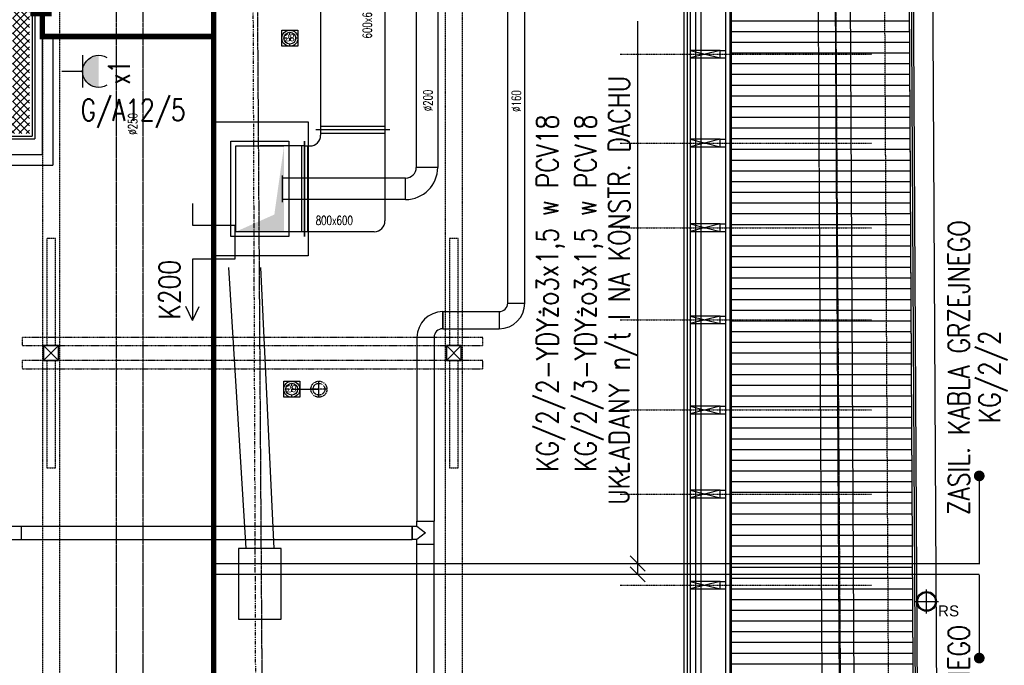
# Model space of a CAD drawing. Header units: inches. Extents: x -145354 to -97635, y 38777 to 78670.
# Tile 186 of 231: x -139181 to -138262, y 68353 to 68956. Entities that reach past the tile are written whole.
import ezdxf
from ezdxf.enums import TextEntityAlignment as Align

# ---------------------------------------------------------------- set-up
doc = ezdxf.new("R2010")
doc.units = ezdxf.units.IN
doc.header["$MEASUREMENT"] = 0
for name, pattern in [('00-inst$0$DASHDOT', [1, 0.5, -0.25, 0, -0.25]), ('CENTER', [2, 1.25, -0.25, 0.25, -0.25]), ('DASHDOT', [1, 0.5, -0.25, 0, -0.25]), ('DASHED', [0.75, 0.5, -0.25]), ('DASHED2', [0.375, 0.25, -0.125]), ('HIDDEN', [0.375, 0.25, -0.125])]:
    doc.linetypes.add(name, pattern=pattern)
doc.layers.get('0').update_dxf_attribs({"color": 101})
for name, color, linetype in [('E35', 6, 'Continuous'), ('E50', 3, 'Continuous'), ('E50_kor', 3, 'Continuous'), ('Ins-kan', 54, 'Continuous'), ('Ins-went', 141, 'Continuous'), ('Ins-wod', 152, 'Continuous'), ('Ins-wod-opis', 155, 'Continuous'), ('Os-osie glowne', 8, 'CENTER'), ('piony_K_nr', 240, 'Continuous'), ('Pos-drewno', 22, 'Continuous'), ('Sc-drewno', 22, 'Continuous'), ('Sc-gk', 120, 'Continuous'), ('Sc-gk-hatch', 8, 'Continuous'), ('Sc-izolacja term-obrys', 132, 'Continuous'), ('Sc-izolacja term-styropian', 151, 'STYROPIAN-KA'), ('Sc-silikat', 61, 'Continuous'), ('W-idok', 9, 'Continuous'), ('W-idok kominy', 243, 'Continuous'), ('W-idok nad', 5, 'DASHED2'), ('W-otwor-strop', 126, 'Continuous'), ('wiezba_istn', 135, 'Continuous')]:
    doc.layers.add(name, color=color, linetype=linetype)
doc.layers.add('ha_sc_proj', color=251, linetype='Continuous', lineweight=13)
doc.styles.add('ROMANS', font='romans', dxfattribs={"width": 0.85})
doc.styles.add('tab-bud$0$ROMANS', font='romans', dxfattribs={"width": 0.7})
doc.styles.add('TYTUL2', font='ARIAL.TTF')
doc.linetypes.add('BATTING', pattern='A,0.0001,-0.1,[134,ltypeshp.shx,S=0.1,R=0,X=-0.1,Y=0],-0.2,[134,ltypeshp.shx,S=0.1,R=180,X=0.1,Y=0],-0.1', length=0.4001)
doc.linetypes.add('STYROPIAN-KA', pattern='A,0.0001,-0.1,[135,ltypeshp.shx,S=0.1,R=0,X=-0.1,Y=0],0,[135,ltypeshp.shx,S=0.1,R=180,X=0.1,Y=0],-0.1', length=0.2001)

# ---------------------------------------------------------------- blocks, each defined once
blk = doc.blocks.new('g2')
at = {"layer": 'E35'}
blk.add_line((15, 19.27), (-15, 19.27), dxfattribs=at)
blk.add_arc((0, 34.27), 15, 150, 30, dxfattribs=at)
at = {"layer": 'E50'}
blk.add_line((0, 19.27), (0, 0), dxfattribs=at)
blk = doc.blocks.new('rura_spustowa')
at = {"layer": 'Ins-wod', "linetype": 'Continuous'}
for p, q in [((0, -11.25), (0, 11.25)), ((-11.25, 0), (11.25, 0))]:
    blk.add_line(p, q, dxfattribs=at)
at = {"layer": 'Ins-wod', "linetype": 'Continuous', "ltscale": 25}
for radius in [9.25, 8.25]:
    blk.add_circle((0, 0), radius, dxfattribs=at)
blk = doc.blocks.new('_gslkflhklgj')
at = {"linetype": '00-inst$0$DASHDOT', "ltscale": 5}
for p, q in [((7.5, 0), (-7.5, 0)), ((0, -7.5), (0, 7.5))]:
    blk.add_line(p, q, dxfattribs=at)
for radius in [7.5, 5.5]:
    blk.add_circle((0, 0), radius)

msp = doc.modelspace()

# ---------------------------------------------------------------- hatches: boundary and pattern name
at = {"layer": 'E35'}
msp.add_hatch(color=256, dxfattribs=at).paths.add_polyline_path([(-139107.27, 68892.46, -1), (-139107.27, 68922.46)])
at = {"layer": 'ha_sc_proj', "linetype": 'Continuous', "ltscale": 10}
h = msp.add_hatch(dxfattribs=at)
h.set_pattern_fill('ANSI37', color=256, scale=40, style=0)
h.set_pattern_definition([(45, (367.1234, 7e-06), (-3.5355339, 3.5355339), []), (135, (367.1234, 7e-06), (-3.5355339, -3.5355339), [])])
h.paths.add_polyline_path([(-139207.82, 68865.49), (-139207.82, 68849.49), (-139171.82, 68849.49), (-139171.82, 69520.49), (-139196.67, 69520.49), (-139196.67, 69504.49), (-139187.82, 69504.49), (-139187.82, 68865.49)])
h.paths.add_polyline_path([(-139223.82, 68849.49), (-139223.82, 68865.49), (-139488.62, 68865.49), (-139488.62, 68849.49)])
at = {"layer": 'W-idok', "ltscale": 4}
h = msp.add_hatch(dxfattribs=at)
h.set_pattern_fill('LINE', color=256, scale=80, style=0)
h.set_pattern_definition([(0, (8661.753, 984.719), (0, 10), [])])
h.paths.add_polyline_path([(-138357.09, 70218.64), (-138516.22, 70057.31), (-138516.22, 66832.43), (-138337.42, 66653.63)])

# ---------------------------------------------------------------- linework, layer by layer
at = {"color": 1, "linetype": 'Continuous', "lineweight": -2}
for p, q in [((-138786.04, 68683.26, 2), (-138786.04, 68667.26, 2)), ((-138794.04, 68659.26, 2), (-138810.04, 68659.26, 2))]:
    msp.add_line(p, q, dxfattribs=at)
at = {"layer": 'E35'}
for p, q in [((-138603.91, 68438.2), (-138603.91, 68954.25)), ((-138610.98, 68455.27), (-138596.84, 68441.13)), ((-138610.98, 68445.27), (-138596.84, 68431.13))]:
    msp.add_line(p, q, dxfattribs=at)
at = {"layer": 'E35', "ltscale": 15}
for q in [(-139025.76, 68688.13), (-139013.28, 68688.13)]:
    msp.add_line((-139019.52, 68674.97), q, dxfattribs=at)
msp.add_lwpolyline([(-139019.52, 68784.31), (-139019.52, 68763.99), (-138980.11, 68763.99), (-138980.11, 68732.37), (-139019.52, 68732.37), (-139019.52, 68674.97)], dxfattribs=at)
at = {"layer": 'E50'}
for p, q in [((-139160, 68940), (-139160, 68830)), ((-139150, 68940), (-139150, 68820)), ((-139480, 68830), (-139160, 68830)), ((-139470, 68820), (-139150, 68820)), ((-138285.04, 68530), (-138285.04, 68447.66)), ((-139000, 68448.19), (-138285.04, 68448.19)), ((-139000, 68438.19), (-138285.04, 68438.19)), ((-138285.04, 68437.66), (-138285.04, 68360))]:
    msp.add_line(p, q, dxfattribs=at)
at = {"layer": 'E50', "const_width": 5}
for points in [[(-139000, 69443.78), (-139000, 67760)], [(-139160, 68960), (-139160, 68940), (-139000, 68940)]]:
    msp.add_lwpolyline(points, dxfattribs=at)
for points in [[(-138287.54, 68530, 1), (-138282.54, 68530, 1)], [(-138287.54, 68360, 1), (-138282.54, 68360, 1)]]:
    msp.add_lwpolyline(points, format="xyb", close=True, dxfattribs=at)
at = {"layer": 'E50_kor', "const_width": 20}
msp.add_lwpolyline([(-139161.01, 68958.82), (-139161.01, 69029.23)], dxfattribs=at)
at = {"layer": 'Ins-kan', "linetype": 'DASHED2', "ltscale": 0.3}
for p, q in [((-138901.62, 68603.39), (-138901.62, 68618.39)), ((-138926.99, 68610.89), (-138901.62, 68610.89)), ((-138894.12, 68610.89), (-138909.12, 68610.89))]:
    msp.add_line(p, q, dxfattribs=at)
for radius in [7.5, 5.5]:
    msp.add_circle((-138901.62, 68610.89), radius, dxfattribs=at)
at = {"layer": 'Ins-went'}
for p, q in [((-138810.68, 69072.59, 2), (-138810.68, 68817.89, 2)), ((-138790.68, 69072.59, 2), (-138790.68, 68817.89, 2)), ((-138725.34, 68691.26, 2), (-138725.34, 69057.86, 2)), ((-138709.34, 68691.26, 2), (-138709.34, 69057.86, 2)), ((-138899.98, 69052.57, 2), (-138899.98, 68852.87, 2)), ((-138839.98, 69052.57, 2), (-138839.98, 68852.87, 2)), ((-138835.48, 68852.87, 2), (-138904.48, 68852.87, 2)), ((-138839.98, 68855.87, 2), (-138899.98, 68855.87, 2)), ((-138899.98, 68852.87, 2), (-138899.98, 68847.87, 2)), ((-138839.98, 68852.87, 2), (-138839.98, 68767.87, 2)), ((-138914.98, 68753.37, 2), (-138914.98, 68842.37, 2)), ((-138914.98, 68842.37, 2), (-138914.98, 68753.37, 2)), ((-138899.98, 68849.87, 2), (-138839.98, 68849.87, 2)), ((-138979.22, 68757.87), (-138979.22, 68837.87)), ((-138979.22, 68837.87), (-138934.22, 68837.87)), ((-138914.98, 68837.87, 2), (-138956.72, 68837.87, 2)), ((-138917.98, 68837.87, 2), (-138917.98, 68757.87, 2)), ((-138914.98, 68837.87, 2), (-138909.98, 68837.87, 2)), ((-138911.98, 68757.87, 2), (-138911.98, 68837.87, 2)), ((-138790.68, 68817.89, 2), (-138810.68, 68817.89, 2)), ((-138935.58, 68785.39, 2), (-138935.58, 68810.39, 2)), ((-138820.68, 68807.89, 2), (-138934.98, 68807.89, 2)), ((-138820.68, 68787.89, 2), (-138820.68, 68807.89, 2)), ((-138820.68, 68787.89, 2), (-138934.98, 68787.89, 2)), ((-138914.98, 68757.87, 2), (-138979.22, 68757.87, 2)), ((-138849.98, 68757.87, 2), (-138914.98, 68757.87, 2)), ((-138725.34, 68691.26, 2), (-138709.34, 68691.26, 2)), ((-138786.04, 68667.26, 2), (-138786.04, 68683.26, 2)), ((-138786.04, 68683.26, 2), (-138733.34, 68683.26, 2)), ((-138733.34, 68683.26, 2), (-138733.34, 68667.26, 2)), ((-138786.04, 68667.26, 2), (-138733.34, 68667.26, 2)), ((-138794.04, 68659.26, 2), (-138810.04, 68659.26, 2)), ((-138810.04, 68659.26, 2), (-138810.04, 68487.69, 2)), ((-138794.04, 68659.26, 2), (-138794.04, 68487.69, 2)), ((-138810.04, 68487.69, 31691.13), (-138794.04, 68487.69, 31691.13)), ((-138810.04, 68483.19, 31691.13), (-138810.04, 68487.69, 31691.13)), ((-138794.04, 67779.44, 2), (-138794.04, 68487.69, 2)), ((-139192.26, 68483.19), (-139179.76, 68483.19)), ((-139179.76, 68483.19), (-139179.76, 68470.69)), ((-139179.76, 68483.19), (-138814.54, 68483.19)), ((-138814.54, 68483.19), (-138814.54, 68470.69)), ((-138814.54, 68470.69, 31691.13), (-138814.54, 68483.19, 31691.13)), ((-138814.54, 68483.19, 31691.13), (-138810.04, 68483.19, 31691.13)), ((-138810.04, 68483.19, 31691.13), (-138802.04, 68476.94, 31691.13)), ((-138802.04, 68476.94, 31691.13), (-138810.04, 68470.69, 31691.13)), ((-139192.26, 68470.69), (-139179.76, 68470.69)), ((-139179.76, 68470.69), (-138814.54, 68470.69)), ((-138810.04, 68470.69, 31691.13), (-138814.54, 68470.69, 31691.13)), ((-138810.04, 67779.44, 2), (-138810.04, 68470.69, 2)), ((-138810.04, 68466.19, 31691.13), (-138794.04, 68466.19, 31691.13))]:
    msp.add_line(p, q, dxfattribs=at)
at = {"layer": 'Ins-went', "linetype": 'DASHED', "ltscale": 0.6}
for p, q in [((-139090.71, 67876.65, 2), (-139090.71, 68969.95, 2)), ((-139065.71, 67876.65, 2), (-139065.71, 68969.95, 2))]:
    msp.add_line(p, q, dxfattribs=at)
at = {"layer": 'Ins-went'}
for centre, radius, start, end in [((-138909.98, 68847.87, 2), 10, 270, 0), ((-138820.68, 68817.89, 2), 10, 270, 0), ((-138820.68, 68817.89, 2), 30, 270, 0), ((-138849.98, 68767.87, 2), 10, 270, 0), ((-138733.34, 68691.26, 2), 8, 270, 0), ((-138733.34, 68691.26, 2), 24, 270, 0), ((-138786.04, 68659.26, 2), 24, 90, 180), ((-138786.04, 68659.26, 2), 8, 90, 180)]:
    msp.add_arc(centre, radius, start, end, dxfattribs=at)
msp.add_solid([(-138934.22, 68757.87), (-138979.22, 68757.87), (-138934.22, 68837.87), (-138943.22, 68773.87)], dxfattribs=at)
at = {"layer": 'Os-osie glowne'}
for p, q in [((-138941.85, 66437.11), (-138969.06, 70509.53)), ((-138401.84, 66437.11), (-138429.05, 70509.53))]:
    msp.add_line(p, q, dxfattribs=at)
at = {"layer": 'Pos-drewno'}
for points in [[(-138554.91, 68920.07), (-138526.91, 68920.07), (-138526.91, 68927.07), (-138554.91, 68927.07)], [(-138554.91, 68837.07), (-138526.91, 68837.07), (-138526.91, 68844.07), (-138554.91, 68844.07)], [(-138554.91, 68758.07), (-138526.91, 68758.07), (-138526.91, 68765.07), (-138554.91, 68765.07)], [(-138554.91, 68672.07), (-138526.91, 68672.07), (-138526.91, 68679.07), (-138554.91, 68679.07)], [(-138554.91, 68588.07), (-138526.91, 68588.07), (-138526.91, 68595.07), (-138554.91, 68595.07)], [(-138554.91, 68509.57), (-138526.91, 68509.57), (-138526.91, 68516.57), (-138554.91, 68516.57)], [(-138554.91, 68424.57), (-138526.91, 68424.57), (-138526.91, 68431.57), (-138554.91, 68431.57)]]:
    msp.add_lwpolyline(points, close=True, dxfattribs=at)
at = {"layer": 'Sc-drewno'}
for p, q in [((-138392.69, 66701.68), (-138411.82, 70170.53)), ((-138406.76, 66715.7), (-138425.74, 70156.53))]:
    msp.add_line(p, q, dxfattribs=at)
for points in [[(-139144.64, 68651.53), (-139158.64, 68651.53), (-139158.64, 68637.53), (-139144.64, 68637.53), (-139144.64, 68651.53)], [(-138768.64, 68651.53), (-138782.64, 68651.53), (-138782.64, 68637.53), (-138768.64, 68637.53), (-138768.64, 68651.53)]]:
    msp.add_lwpolyline(points, dxfattribs=at)
at = {"layer": 'Sc-gk'}
for p, q in [((-138560.91, 70019.66), (-138560.91, 66870.06)), ((-138557.91, 70022.66), (-138557.91, 66867.06))]:
    msp.add_line(p, q, dxfattribs=at)
at = {"layer": 'Sc-gk-hatch', "linetype": 'BATTING', "ltscale": 0.25}
msp.add_line((-138549.91, 69492.1), (-138549.91, 67938.57), dxfattribs=at)
at = {"layer": 'Sc-izolacja term-obrys'}
for p, q in [((-138554.91, 70025.66), (-138554.91, 66864.06)), ((-138544.91, 69492.1), (-138544.91, 67938.57)), ((-139166.82, 69032.37), (-139166.82, 68844.49)), ((-139488.65, 68844.49), (-139166.82, 68844.49))]:
    msp.add_line(p, q, dxfattribs=at)
at = {"layer": 'Sc-izolacja term-styropian', "linetype": 'BATTING', "ltscale": 0.12}
for p in [(-139169.32, 69032.37), (-139488.65, 68846.99)]:
    msp.add_line(p, (-139169.32, 68846.99), dxfattribs=at)
at = {"layer": 'Sc-silikat'}
for points in [[(-139001.72, 68860.37), (-138911.72, 68860.37), (-138911.72, 68735.37), (-139001.72, 68735.37)], [(-138983.72, 68842.37), (-138929.72, 68842.37), (-138929.72, 68753.37), (-138983.72, 68753.37)]]:
    msp.add_lwpolyline(points, close=True, dxfattribs=at)
at = {"layer": 'W-idok', "linetype": 'DASHED'}
msp.add_line((-138422.85, 66731.71), (-138441.66, 70140.53), dxfattribs=at)
at = {"layer": 'W-idok'}
for p, q in [((-138521.72, 66830.86), (-138521.72, 70058.85)), ((-138517.72, 66826.86), (-138517.72, 70062.85)), ((-138516.22, 66832.43), (-138516.22, 70057.31)), ((-138516.22, 66832.43), (-138516.22, 70057.31))]:
    msp.add_line(p, q, dxfattribs=at)
at = {"layer": 'W-idok', "linetype": 'DASHDOT'}
for p, q in [((-138620.32, 68923.57), (-138385.73, 68923.57)), ((-138620.32, 68840.57), (-138385.73, 68840.57)), ((-138620.32, 68761.57), (-138385.73, 68761.57)), ((-138620.32, 68675.57), (-138385.73, 68675.57)), ((-138620.32, 68591.57), (-138385.73, 68591.57)), ((-138620.32, 68513.07), (-138385.73, 68513.07)), ((-138620.32, 68428.07), (-138385.73, 68428.07))]:
    msp.add_line(p, q, dxfattribs=at)
at = {"layer": 'W-idok'}
for points in [[(-141517.91, 67299.93), (-141519.53, 68969.03), (-139595.51, 68970.89), (-139597.98, 66625.95), (-138315.26, 66624.6), (-138335.24, 70247.53), (-142827.4, 70247.53), (-142803.21, 66627.79), (-141517.26, 66629.02), (-141517.86, 67246.63)], [(-141535.91, 67299.91), (-141537.55, 68987.01), (-139577.5, 68988.91), (-139579.96, 66643.93), (-138333.36, 66642.62), (-138353.15, 70229.53), (-142809.28, 70229.53), (-142785.33, 66645.8), (-141535.28, 66647.01), (-141535.86, 67246.61)], [(-141537.91, 67299.91), (-141539.55, 68989.01), (-139575.49, 68990.91), (-139577.96, 66645.93), (-138335.37, 66644.62), (-138355.13, 70227.53), (-142807.26, 70227.53), (-142783.35, 66647.81), (-141537.28, 66649.01), (-141537.86, 67246.61)], [(-141539.91, 67299.9), (-141541.55, 68991), (-139573.49, 68992.91), (-139575.96, 66647.93), (-138337.38, 66646.62), (-138357.12, 70225.53), (-142805.25, 70225.53), (-142781.36, 66649.81), (-141539.29, 66651), (-141539.86, 67246.61)], [(-138337.42, 66653.63), (-138357.09, 70218.64)]]:
    msp.add_lwpolyline(points, dxfattribs=at)
at = {"layer": 'W-idok', "linetype": 'DASHED2'}
msp.add_lwpolyline([(-141562.91, 67299.88), (-141564.57, 69013.98), (-139550.47, 69015.93), (-139552.93, 66670.91), (-138360.51, 66669.65), (-138380, 70202.53), (-142782.09, 70202.53), (-142758.51, 66672.83), (-141562.31, 66673.98), (-141562.86, 67246.59)], dxfattribs=at)
at = {"layer": 'W-idok kominy'}
for p, q in [((-138986.19, 68724.31), (-138969.72, 68462.31)), ((-138956.22, 68724.31), (-138943.72, 68462.31))]:
    msp.add_line(p, q, dxfattribs=at)
msp.add_lwpolyline([(-138976.72, 68396.31), (-138936.72, 68396.31), (-138936.72, 68462.31), (-138976.72, 68462.31)], close=True, dxfattribs=at)
at = {"layer": 'W-idok nad', "color": 5, "linetype": 'DASHDOT', "ltscale": 2}
msp.add_line((-138956.72, 67265.86), (-138965.23, 69609.23), dxfattribs=at)
at = {"layer": 'W-otwor-strop', "linetype": 'Continuous'}
for points in [[(-138921.23, 68930.89), (-138936.23, 68930.89), (-138936.23, 68945.89), (-138921.23, 68945.89)], [(-138919.49, 68603.39), (-138934.49, 68603.39), (-138934.49, 68618.39), (-138919.49, 68618.39)]]:
    msp.add_lwpolyline(points, close=True, dxfattribs=at)
at = {"layer": 'wiezba_istn', "linetype": 'Continuous', "ltscale": 10}
for p, q in [((-138554.91, 68927.07), (-138526.91, 68920.07)), ((-138526.91, 68927.07), (-138554.91, 68920.07)), ((-138526.91, 68927.07), (-138521.72, 68927.07)), ((-138526.91, 68920.07), (-138521.72, 68920.07)), ((-138554.91, 68844.07), (-138526.91, 68837.07)), ((-138526.91, 68844.07), (-138554.91, 68837.07)), ((-138526.91, 68844.07), (-138521.72, 68844.07)), ((-138526.91, 68837.07), (-138521.72, 68837.07)), ((-138554.91, 68765.07), (-138526.91, 68758.07)), ((-138526.91, 68765.07), (-138554.91, 68758.07)), ((-138526.91, 68765.07), (-138521.72, 68765.07)), ((-138526.91, 68758.07), (-138521.72, 68758.07)), ((-138554.91, 68679.07), (-138526.91, 68672.07)), ((-138526.91, 68679.07), (-138554.91, 68672.07)), ((-138526.91, 68679.07), (-138521.72, 68679.07)), ((-138526.91, 68672.07), (-138521.72, 68672.07)), ((-138554.91, 68595.07), (-138526.91, 68588.07)), ((-138526.91, 68595.07), (-138554.91, 68588.07)), ((-138526.91, 68595.07), (-138521.72, 68595.07)), ((-138526.91, 68588.07), (-138521.72, 68588.07)), ((-138554.91, 68516.57), (-138526.91, 68509.57)), ((-138526.91, 68516.57), (-138554.91, 68509.57)), ((-138526.91, 68516.57), (-138521.72, 68516.57)), ((-138526.91, 68509.57), (-138521.72, 68509.57)), ((-138554.91, 68431.57), (-138526.91, 68424.57)), ((-138526.91, 68431.57), (-138554.91, 68424.57)), ((-138526.91, 68431.57), (-138521.72, 68431.57)), ((-138526.91, 68424.57), (-138521.72, 68424.57))]:
    msp.add_line(p, q, dxfattribs=at)
at = {"layer": 'wiezba_istn', "linetype": 'HIDDEN'}
for points in [[(-142356.16, 68705.41), (-142356.16, 69793.89), (-138767.89, 69796.95), (-138767.89, 68595.15)], [(-138783.39, 68595.15), (-138783.39, 69781.43), (-142340.66, 69778.4), (-142340.66, 68705.41)], [(-141980.16, 69418.21), (-139143.89, 69420.63), (-139143.89, 67121.53), (-138783.39, 67121.53), (-138783.39, 68595.15)], [(-138767.89, 68595.15), (-138767.89, 67106.53), (-139159.39, 67106.53), (-139159.39, 69405.11), (-141964.66, 69402.72)]]:
    msp.add_lwpolyline(points, dxfattribs=at)
for points in [[(-139155.64, 68651.53), (-139147.64, 68651.53), (-139147.64, 68751.53), (-139155.64, 68751.53)], [(-138779.64, 68651.53), (-138771.64, 68651.53), (-138771.64, 68751.53), (-138779.64, 68751.53)], [(-139155.64, 68537.53), (-139147.64, 68537.53), (-139147.64, 68637.53), (-139155.64, 68637.53)], [(-138779.64, 68537.53), (-138771.64, 68537.53), (-138771.64, 68637.53), (-138779.64, 68637.53)]]:
    msp.add_lwpolyline(points, close=True, dxfattribs=at)
at = {"layer": 'wiezba_istn', "linetype": 'DASHED2', "ltscale": 0.6}
for points in [[(-138748.64, 68651.53), (-138748.64, 68659.03), (-139178.64, 68659.03), (-139178.64, 68651.53)], [(-138748.64, 68630.03), (-138748.64, 68637.53), (-139178.64, 68637.53), (-139178.64, 68630.03)]]:
    msp.add_lwpolyline(points, close=True, dxfattribs=at)
at = {"layer": 'wiezba_istn', "linetype": 'Continuous', "ltscale": 10}
for points in [[(-139144.64, 68651.53), (-139158.64, 68637.53)], [(-139158.64, 68651.53), (-139144.64, 68637.53)], [(-138768.64, 68651.53), (-138782.64, 68637.53)], [(-138782.64, 68651.53), (-138768.64, 68637.53)]]:
    msp.add_lwpolyline(points, dxfattribs=at)

# ---------------------------------------------------------------- block references
at = {"layer": 'E35', "xscale": -1, "rotation": 270}
msp.add_blockref('g2', (-139141.54, 68907.46), dxfattribs=at)
msp.add_blockref('g2', (-139141.54, 68907.46), dxfattribs=at)
at = {"layer": 'Ins-kan'}
for p in [(-138928.73, 68938.39), (-138926.99, 68610.89)]:
    msp.add_blockref('_gslkflhklgj', p, dxfattribs=at)
at = {"layer": 'Ins-wod'}
msp.add_blockref('rura_spustowa', (-138334.22, 68412.91), dxfattribs=at)

# ---------------------------------------------------------------- texts
at = {"layer": 'E35', "style": 'ROMANS'}
for s, width, p in [('x1', 0.7, (-139088.2, 68906.53)), ('x1', 0.7, (-139088.2, 68906.53)), ('UKŁADANY n/t I NA KONSTR. DACHU', 0.8, (-138619.83, 68703.18)), ('KG/2/2-YDYżo3x1,5 w PCV18 ', 0.8, (-138686.89, 68705.91)), ('KG/2/3-YDYżo3x1,5 w PCV18 ', 0.8, (-138651.17, 68705.91)), ('ZASIL. KABLA GRZEJNEGO', 0.8, (-138304.03, 68630.93)), ('KG/2/2', 0.8, (-138273.94, 68622.47)), ('ZASIL. KABLA GRZEJNEGO', 0.8, (-138304.03, 68253.47))]:
    msp.add_text(s, height=20, rotation=90, dxfattribs=dict(at, width=width)).set_placement(p, align=Align.MIDDLE)
at = {"layer": 'E35', "style": 'ROMANS', "width": 0.8}
msp.add_text('G/A12/5', height=20, dxfattribs=at).set_placement((-139075.16, 68870), align=Align.MIDDLE)
msp.add_text('K200', height=20, rotation=90, dxfattribs=at).set_placement((-139031.15, 68675.91))
at = {"layer": 'Ins-went', "style": 'tab-bud$0$ROMANS', "width": 0.7}
for s, p in [('600x600', (-138852.31, 68938.13, -2)), ('%%C200', (-138795.65, 68870.24, -2)), ('%%C160', (-138713.12, 68869.65, 0)), ('%%C250', (-139071.23, 68848.33, 2))]:
    msp.add_text(s, height=8.424, rotation=90, dxfattribs=at).set_placement(p)
msp.add_text('800x600', height=8.424, dxfattribs=at).set_placement((-138904.58, 68764.16, -2))
at = {"layer": 'Ins-wod-opis', "style": 'TYTUL2'}
msp.add_text('RS', height=10.212, dxfattribs=at).set_placement((-138313.7, 68404.04), align=Align.MIDDLE)
at = {"layer": 'piony_K_nr', "style": 'TYTUL2', "width": 0.9}
for s, p in [('28', (-138933.39, 68935.48, -76.7)), ('29', (-138931.66, 68607.98, -76.7))]:
    msp.add_text(s, height=6.5, dxfattribs=at).set_placement(p)

doc.saveas('drawing.dxf')
